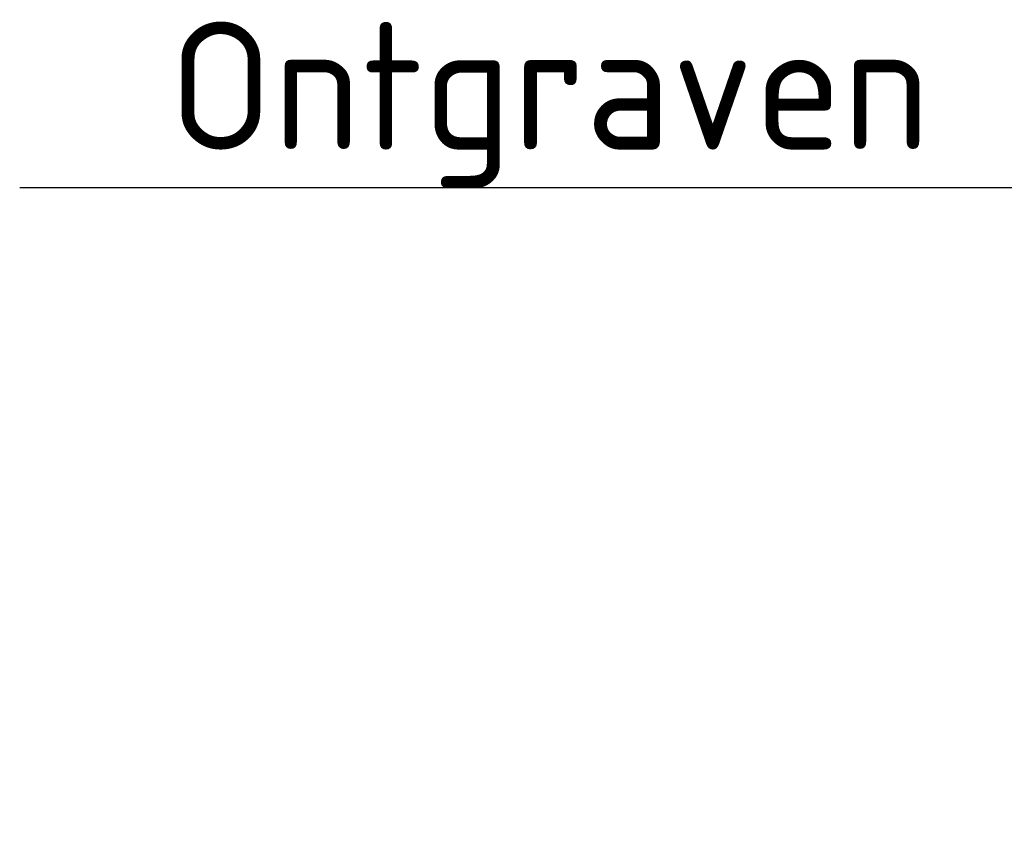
# Model space of a CAD drawing. Header units: metres. Extents: x -3 to 311477, y 0 to 754107.
# Tile 32 of 82: x 155375 to 155413, y 376561 to 376593. Entities that reach past the tile are written whole.
import ezdxf
from ezdxf import colors
from ezdxf.entities.mleader import LeaderData, LeaderLine
from ezdxf.math import Vec2, Vec3

# ---------------------------------------------------------------- set-up
doc = ezdxf.new("R2010")
doc.units = ezdxf.units.M
doc.layers.add('X-XX-AL-TEKENBLAD_SCHAALBALK-S', color=7, linetype='Continuous', lineweight=25)
doc.styles.add('NLCS-ISO', font='NLCS-ISO.ttf')

msp = doc.modelspace()

# ---------------------------------------------------------------- leaders
at = {"layer": 'X-XX-AL-TEKENBLAD_SCHAALBALK-S'}
ml = msp.add_multileader_mtext('Standard', dxfattribs=at)
ml.set_content('Ontgraven 0 tot 10cm', color=256, style='NLCS-ISO')
ml.set_leader_properties()
ml.build(insert=Vec2(0, 0))
ml.multileader.update_dxf_attribs({"text_left_attachment_type": 5, "text_right_attachment_type": 5, "dogleg_length": 0, "arrow_head_size": 3.6, "scale": 2})
ctx = ml.context
ctx.base_point, ctx.scale, ctx.char_height, ctx.arrow_head_size, ctx.landing_gap_size, ctx.plane_origin = Vec3(155378.451, 376586.153), 2, 5, 3.6, 0.0000000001, Vec3(155489.691, 376592.106)
ctx.left_attachment, ctx.right_attachment, ctx.text_align_type = 5, 5, 2
notes = []
notes.append((ctx, [(1, (1, 1, 0), (155443.951, 376586.153), (-1, 0), 0, [(0, [(155519.697, 376569.769)], 0, [])])]))
ctx.mtext.insert, ctx.mtext.alignment, ctx.mtext.flow_direction = Vec3(155443.951, 376592.653), 3, 5
for ctx, leaders in notes:
    for number, flags, end, landing, length, lines in leaders:
        leader = LeaderData()
        leader.index, (leader.has_last_leader_line, leader.has_dogleg_vector, leader.attachment_direction) = number, flags
        leader.last_leader_point, leader.dogleg_vector, leader.dogleg_length = Vec3(end), Vec3(landing), length
        for number, points, colour, breaks in lines:
            line = LeaderLine()
            line.index, line.vertices, line.color, line.breaks = number, Vec3.list(points), colors.encode_raw_color(colour), breaks
            leader.lines.append(line)
        ctx.leaders.append(leader)

doc.saveas('drawing.dxf')
